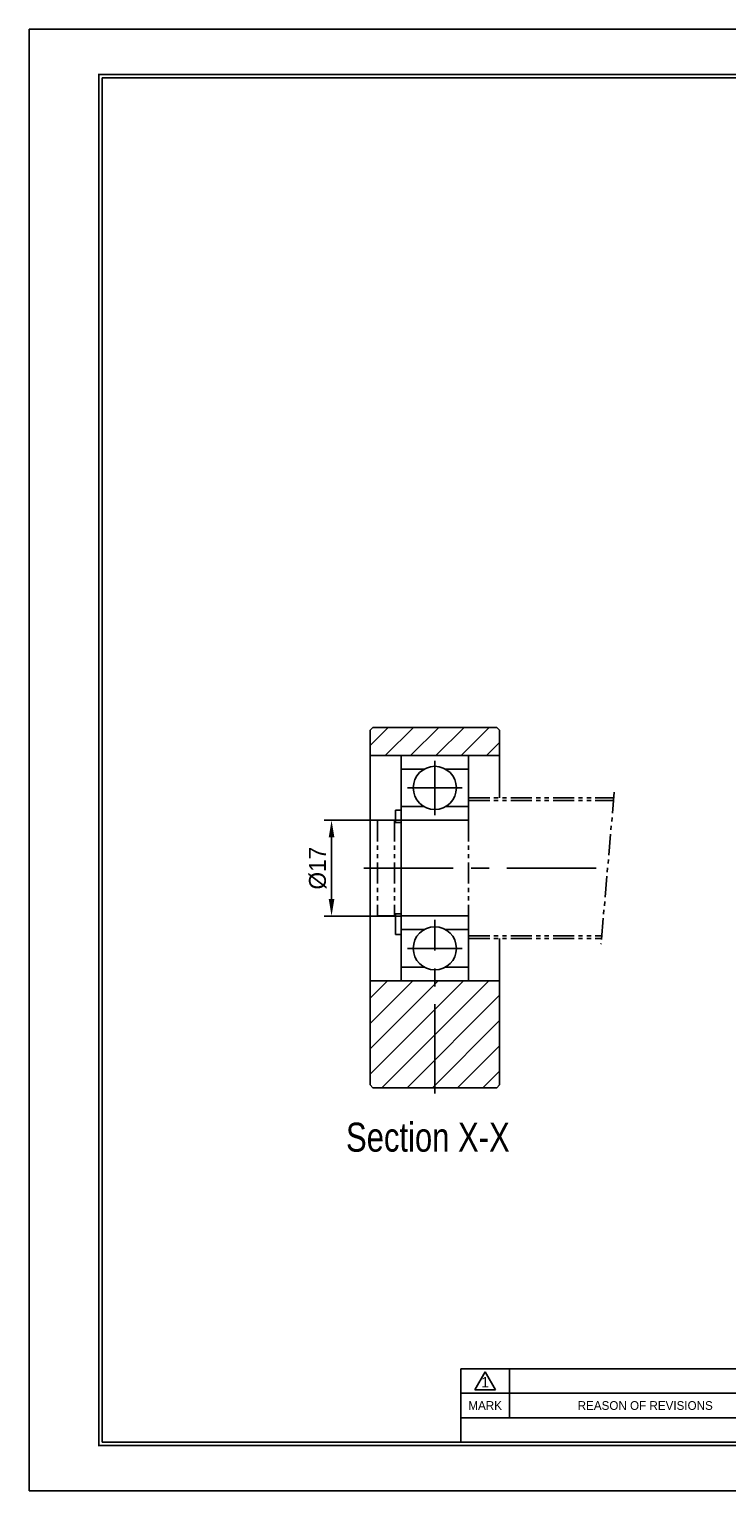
# Model space of a CAD drawing. Header units: millimetres. Extents: x 0 to 367, y 0 to 260.
# Tile 1 of 3: x 0 to 124, y 0 to 260. Entities that reach past the tile are written whole.
import ezdxf
from ezdxf.enums import TextEntityAlignment as Align

# ---------------------------------------------------------------- set-up
doc = ezdxf.new("R2010")
doc.units = ezdxf.units.MM
doc.linetypes.add('CENTER', pattern=[50.8, 31.75, -6.35, 6.35, -6.35])
doc.linetypes.add('PHANTOM', pattern=[2.5, 1.25, -0.25, 0.25, -0.25, 0.25, -0.25])
doc.layers.get('0').update_dxf_attribs({"linetype": 'CONTINUOUS'})
doc.layers.get('DEFPOINTS').update_dxf_attribs({"linetype": 'CONTINUOUS'})
for name, color, linetype in [('center', 1, 'CENTER'), ('L1', 7, 'CONTINUOUS'), ('OUTLINE', 7, 'CONTINUOUS'), ('phantom', 6, 'PHANTOM')]:
    doc.layers.add(name, color=color, linetype=linetype)
doc.dimstyles.get("Standard").update_dxf_attribs({"dimtxt": 3, "dimasz": 3, "dimexe": 1.3, "dimexo": 0, "dimgap": 1.3, "dimtad": 1, "dimdec": 3, "dimzin": 11, "dimdsep": 46, "dimtxsty": 'Standard', "dimcen": 0, "dimclrd": 5, "dimclre": 5, "dimclrt": 3, "dimadec": 0, "dimazin": 0, "dimtfac": 0.6, "dimtdec": 3, "dimtmove": 0, "dimatfit": 3, "dimfxl": 0, "dimtolj": 1, "dimtzin": 11, "dimarcsym": 0})

# ---------------------------------------------------------------- blocks, each defined once
blk = doc.blocks.new('표제란')
at = {"layer": 'L1', "color": 0}
for p, q in [((297, 210), (0, 210)), ((0, 210), (0, 0)), ((0, 0), (297, 0))]:
    blk.add_line(p, q, dxfattribs=at)
at = {"layer": 'L1'}
for p, q in [((160, 17.5), (62, 17.5)), ((62, 17.5), (62, 7)), ((64, 14.51), (65.5, 17.1)), ((65.5, 17.1), (67, 14.51)), ((69, 17.5), (69, 10.5)), ((147, 14), (62, 14)), ((64, 14.51), (67, 14.51)), ((147, 10.5), (62, 10.5))]:
    blk.add_line(p, q, dxfattribs=at)
at = {"layer": 'L1', "const_width": 0.25}
blk.add_lwpolyline([(290.5, 6.5), (290.5, 203.5), (10, 203.5), (10, 6.5)], close=True, dxfattribs=at)
at = {"layer": 'L1'}
blk.add_lwpolyline([(290, 7), (290, 203), (10.5, 203), (10.5, 7)], close=True, dxfattribs=at)
for s, height, p in [('1', 1.5, (65.5, 15.61)), ('MARK', 1.25, (65.5, 12.25)), ('REASON OF REVISIONS', 1.25, (88.5, 12.25))]:
    blk.add_text(s, height=height, dxfattribs=at).set_placement(p, align=Align.MIDDLE_CENTER)
for tag, p in [('필렛', (179.25, 10.9)), ('모따기', (179.25, 8.3))]:
    blk.add_attdef(tag, text='', height=1.15, dxfattribs=at).set_placement(p, align=Align.MIDDLE_LEFT)
at = {"layer": 'OUTLINE', "ltscale": 0.5}
for tag, p, height in [('TITLE', (237.17, 24.41), 2.5), ('도번', (251.18, 15.64), 2.5), ('SCALE', (253.78, 9.55), 1.2), ('DATE', (277.02, 9.51), 1.2)]:
    blk.add_attdef(tag, p, '', height=height, dxfattribs=at)
blk = doc.blocks.new('*D2')
at = {"layer": 'DEFPOINTS', "color": 0}
for p in [(66.04, 119.09), (53.69, 102.09), (66.04, 102.09)]:
    blk.add_point(p, dxfattribs=at)
at = {"layer": 'OUTLINE', "color": 5, "lineweight": -2}
for p, q in [((66.04, 119.09), (52.39, 119.09)), ((53.69, 116.09), (53.69, 105.09)), ((66.04, 102.09), (52.39, 102.09))]:
    blk.add_line(p, q, dxfattribs=at)
at = {"layer": 'OUTLINE', "color": 5}
for points in [[(53.19, 116.09), (54.19, 116.09), (53.69, 119.09)], [(53.19, 105.09), (54.19, 105.09), (53.69, 102.09)]]:
    blk.add_solid(points, dxfattribs=at)
at = {"layer": 'OUTLINE', "color": 3, "insert": (51.24, 110.59), "char_height": 3, "attachment_point": 5, "rotation": 90}
blk.add_mtext('\\A1;%%C17', dxfattribs=at)

msp = doc.modelspace()

# ---------------------------------------------------------------- hatches: boundary and pattern name
at = {"layer": 'OUTLINE'}
h = msp.add_hatch(dxfattribs=at)
h.set_pattern_fill('ANSI31', color=5, style=0)
h.paths.add_polyline_path([(83.5383, 90.5935), (72.0383, 90.5935), (72.0383, 71.5935), (83.0383, 71.5935), (83.5383, 72.0935)])
h.paths.add_polyline_path([(72.0383, 90.5935), (60.5383, 90.5935), (60.5383, 72.0935), (61.0383, 71.5935), (72.0383, 71.5935)])
h.paths.add_polyline_path([(83.5383, 135.0935), (83.0383, 135.5935), (61.0383, 135.5935), (60.5383, 135.0935), (60.5383, 130.5935), (83.5383, 130.5935)])

# ---------------------------------------------------------------- linework, layer by layer
at = {"layer": 'center', "ltscale": 0.5}
for p, q in [((72.0383, 129.6785), (72.0383, 120.0085)), ((76.8733, 124.8435), (67.2033, 124.8435)), ((59.4426, 110.5935), (103.5715, 110.5935)), ((72.0383, 70.5359), (72.0383, 101.4208)), ((76.8733, 96.3435), (67.2033, 96.3435))]:
    msp.add_line(p, q, dxfattribs=at)
at = {"layer": 'OUTLINE'}
for p, q in [((61.0383, 135.5935), (60.5383, 135.0935)), ((60.5383, 135.0935), (60.5383, 72.0935)), ((61.0383, 135.5935), (83.0383, 135.5935)), ((83.0383, 135.5935), (83.5383, 135.0935)), ((83.5383, 135.0935), (83.5383, 123.0935)), ((60.5383, 130.5935), (83.5383, 130.5935)), ((66.0383, 118.6935), (66.0383, 130.5935)), ((78.0383, 130.5935), (78.0383, 119.0935)), ((70.1208, 128.1647), (66.0383, 128.1647)), ((73.9558, 128.1647), (78.0383, 128.1647)), ((65.0383, 120.8935), (65.0383, 118.6935)), ((65.0383, 120.8935), (66.0383, 120.8935)), ((70.1208, 121.5223), (66.0383, 121.5223)), ((73.9558, 121.5223), (78.0383, 121.5223)), ((66.0383, 119.0935), (78.0383, 119.0935)), ((66.0383, 102.4935), (66.0383, 118.6935)), ((65.0383, 102.4935), (65.0383, 98.7935)), ((66.0383, 90.5935), (66.0383, 102.4935)), ((66.0383, 102.0935), (78.0383, 102.0935)), ((78.0383, 90.5935), (78.0383, 102.0935)), ((65.0383, 98.7935), (66.0383, 98.7935)), ((70.1208, 99.6647), (66.0383, 99.6647)), ((73.9558, 99.6647), (78.0383, 99.6647)), ((83.5383, 98.0935), (83.5383, 72.0935)), ((70.1208, 93.0223), (66.0383, 93.0223)), ((73.9558, 93.0223), (78.0383, 93.0223)), ((60.5383, 90.5935), (83.5383, 90.5935)), ((60.5383, 72.0935), (61.0383, 71.5935)), ((61.0383, 71.5935), (83.0383, 71.5935)), ((83.0383, 71.5935), (83.5383, 72.0935))]:
    msp.add_line(p, q, dxfattribs=at)
for centre in [(72.0383, 124.8435), (72.0383, 96.3435)]:
    msp.add_circle(centre, 3.835, dxfattribs=at)
at = {"layer": 'phantom', "ltscale": 3}
for p, q in [((78.0383, 123.0935), (103.8191, 123.0935)), ((78.0383, 122.5935), (103.7754, 122.5935)), ((103.9066, 124.0935), (101.5444, 97.0935)), ((61.8383, 119.0935), (64.8883, 119.0935)), ((61.8383, 119.0935), (61.8383, 102.0935)), ((64.8883, 119.0935), (64.8883, 102.0935)), ((64.8883, 118.6935), (65.0383, 118.6935)), ((65.0383, 118.6935), (66.0383, 118.6935)), ((78.0383, 119.0935), (78.0383, 102.0935)), ((61.8383, 102.0935), (64.8883, 102.0935)), ((64.8883, 102.4935), (65.0383, 102.4935)), ((65.0383, 102.4935), (66.0383, 102.4935)), ((78.0383, 98.5935), (101.6756, 98.5935)), ((78.0383, 98.0935), (101.6319, 98.0935))]:
    msp.add_line(p, q, dxfattribs=at)

# ---------------------------------------------------------------- block references
at = {"layer": 'OUTLINE', "xscale": 1.236197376, "yscale": 1.236197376, "zscale": 1.236197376}
msp.add_blockref('표제란', (0, 0), dxfattribs=at)

# ---------------------------------------------------------------- texts
at = {"lineweight": 9, "width": 0.8}
msp.add_text('Section X-X', height=5.148, dxfattribs=at).set_placement((56.2596, 60.232))

# ---------------------------------------------------------------- dimensions: what is measured, and where the dimension line sits
at = {"layer": 'OUTLINE'}
dim = msp.add_linear_dim(base=(53.6859, 102.0935), p1=(66.0383, 119.0935), p2=(66.0383, 102.0935), angle=90, text='%%C<>', dimstyle='Standard', override={"dimgap": 0.9, "dimsah": 1, "dimse1": 0, "dimse2": 0, "dimsd1": 0, "dimsd2": 0, "dimtol": 0, "dimlim": 0}, dxfattribs=at)
dim.commit()
dim.dimension.update_dxf_attribs({"geometry": '*D2', "text_midpoint": (51.2439, 110.5935)})

doc.saveas('drawing.dxf')
